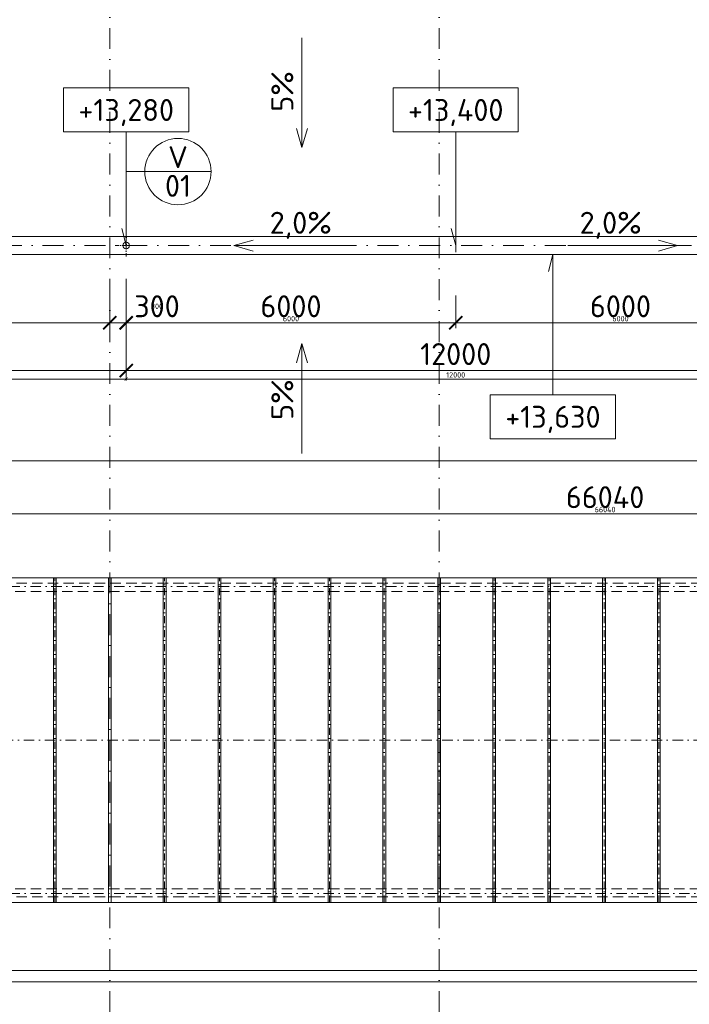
# Model space of a CAD drawing. Header units: millimetres. Extents: x -916886 to 3713765, y -2985421 to 1675785.
# Tile 145 of 256: x 100910 to 113103, y 181491 to 199411. Entities that reach past the tile are written whole.
import ezdxf
from ezdxf.enums import TextEntityAlignment as Align

# ---------------------------------------------------------------- set-up
doc = ezdxf.new("R2010")
doc.units = ezdxf.units.MM
for name, pattern in [('CENTERX2', [101.6, 63.5, -12.7, 12.7, -12.7]), ('DASHDOT', [25.4, 12.7, -6.35, 0, -6.35]), ('ČÁRKOVANÁ', [19.05, 12.7, -6.35])]:
    doc.linetypes.add(name, pattern=pattern)
doc.layers.get('Defpoints').update_dxf_attribs({"color": 8})
for name, color, linetype, lineweight in [('A99_N_kce-pohl', 1, 'Continuous', 9), ('A99_N_koty-200', 5, 'Continuous', 5), ('A99_N_koty-200 @ 200', 5, 'Continuous', 5), ('A99_N_koty-200 @ 50 (2)', 5, 'Continuous', 5), ('A99_N_koty-vysk', 160, 'Continuous', 9), ('A99_N_znaceni 200', 5, 'Continuous', 5), ('A99_S_osy', 1, 'CENTERX2', 5)]:
    doc.layers.add(name, color=color, linetype=linetype, lineweight=lineweight)
doc.styles.add('A99_kota', font='isocpeur.ttf', dxfattribs={"height": 2})
doc.styles.add('A99_popis', font='isocpeur.ttf')
doc.styles.add('ad_popis 100', font='isocpeur.ttf', dxfattribs={"height": 200})
doc.dimstyles.new('A99_kota_200 new', dxfattribs={"dimscale": 200, "dimtxt": 2, "dimasz": 1.2, "dimexe": 0.5, "dimexo": 1.5, "dimgap": 0.5, "dimtad": 1, "dimdec": 0, "dimzin": 3, "dimdsep": 46, "dimtxsty": 'A99_kota', "dimblk": 'ARCHTICK', "dimcen": 2.5, "dimazin": 2, "dimtfac": 0.75, "dimtdec": 0, "dimtix": 1, "dimtmove": 2, "dimatfit": 0, "dimfxl": 0, "dimtolj": 1, "dimtzin": 0, "dimlwd": 5, "dimlwe": 5, "dimarcsym": 0})

# ---------------------------------------------------------------- blocks, each defined once
blk = doc.blocks.new('_ArchTick')
at = {"color": 0, "linetype": 'ByBlock', "const_width": 0.15}
blk.add_lwpolyline([(-0.5, -0.5), (0.5, 0.5)], dxfattribs=at)
blk = doc.blocks.new('*D3002')
at = {"layer": 'A99_N_koty-200', "color": 0, "linetype": 'Continuous', "lineweight": 5, "transparency": 16777216}
for p, q in [((11930, 190580), (11930, 191480)), ((144620, 190580), (144620, 191480)), ((11930, 191380), (144620, 191380))]:
    blk.add_line(p, q, dxfattribs=at)
at = {"layer": 'Defpoints', "color": 0, "linetype": 'Continuous', "lineweight": 0, "transparency": 16777216}
for p in [(144620, 191380), (11930, 189255), (144620, 189255)]:
    blk.add_point(p, dxfattribs=at)
at = {"layer": 'A99_N_koty-200', "color": 0, "linetype": 'Continuous', "lineweight": 5, "transparency": 16777216, "xscale": 240, "yscale": 240, "zscale": 240, "rotation": 180}
blk.add_blockref('_ArchTick', (11930, 191380), dxfattribs=at)
at = {"layer": 'A99_N_koty-200', "color": 0, "linetype": 'Continuous', "lineweight": 5, "transparency": 16777216, "xscale": 240, "yscale": 240, "zscale": 240}
blk.add_blockref('_ArchTick', (144620, 191380), dxfattribs=at)
at = {"layer": 'A99_N_koty-200', "color": 0, "linetype": 'Continuous', "transparency": 16777216, "insert": (77075, 191680), "char_height": 400, "attachment_point": 5, "style": 'A99_kota'}
blk.add_mtext('\\A1;132690', dxfattribs=at)
blk = doc.blocks.new('*D3003')
at = {"layer": 'A99_N_koty-200', "color": 0, "linetype": 'Continuous', "lineweight": 5, "transparency": 16777216}
for p, q in [((11930, 191180), (11930, 191405)), ((144620, 191180), (144620, 191405)), ((11930, 191380), (144620, 191380))]:
    blk.add_line(p, q, dxfattribs=at)
at = {"layer": 'Defpoints', "color": 0, "linetype": 'Continuous', "lineweight": 0, "transparency": 16777216}
for p in [(144620, 191380), (11930, 189255), (144620, 189255)]:
    blk.add_point(p, dxfattribs=at)
at = {"layer": 'A99_N_koty-200', "color": 0, "linetype": 'Continuous', "lineweight": 5, "transparency": 16777216, "xscale": 60, "yscale": 60, "zscale": 60, "rotation": 180}
blk.add_blockref('_ArchTick', (11930, 191380), dxfattribs=at)
at = {"layer": 'A99_N_koty-200', "color": 0, "linetype": 'Continuous', "lineweight": 5, "transparency": 16777216, "xscale": 60, "yscale": 60, "zscale": 60}
blk.add_blockref('_ArchTick', (144620, 191380), dxfattribs=at)
at = {"layer": 'A99_N_koty-200', "color": 0, "linetype": 'Continuous', "transparency": 16777216, "insert": (78275, 191455), "char_height": 100, "attachment_point": 5, "style": 'A99_kota'}
blk.add_mtext('\\A1;132690', dxfattribs=at)
blk = doc.blocks.new('*D3113')
at = {"layer": 'A99_N_koty-200', "color": 0, "linetype": 'Continuous', "lineweight": 5, "transparency": 16777216}
for p, q in [((5860, 182105), (5860, 182205)), ((5860, 182105), (150690, 182105)), ((150690, 182105), (150690, 182205))]:
    blk.add_line(p, q, dxfattribs=at)
at = {"layer": 'Defpoints', "color": 0, "linetype": 'Continuous', "lineweight": 0, "transparency": 16777216}
for p in [(150690, 182105), (150690, 182095), (5860, 181900)]:
    blk.add_point(p, dxfattribs=at)
at = {"layer": 'A99_N_koty-200', "color": 0, "linetype": 'Continuous', "lineweight": 5, "transparency": 16777216, "xscale": 240, "yscale": 240, "zscale": 240, "rotation": 180}
blk.add_blockref('_ArchTick', (5860, 182105), dxfattribs=at)
at = {"layer": 'A99_N_koty-200', "color": 0, "linetype": 'Continuous', "lineweight": 5, "transparency": 16777216, "xscale": 240, "yscale": 240, "zscale": 240}
blk.add_blockref('_ArchTick', (150690, 182105), dxfattribs=at)
at = {"layer": 'A99_N_koty-200', "color": 0, "linetype": 'Continuous', "transparency": 16777216, "insert": (76950, 182405), "char_height": 400, "attachment_point": 5, "style": 'A99_kota'}
blk.add_mtext('\\A1;144830', dxfattribs=at)
blk = doc.blocks.new('*D3114')
at = {"layer": 'A99_N_koty-200', "color": 0, "linetype": 'Continuous', "lineweight": 5, "transparency": 16777216}
for p, q in [((5860, 181900), (5860, 181925)), ((5860, 181900), (150690, 181900)), ((150690, 182020), (150690, 181875))]:
    blk.add_line(p, q, dxfattribs=at)
at = {"layer": 'Defpoints', "color": 0, "linetype": 'Continuous', "lineweight": 0, "transparency": 16777216}
for p in [(150690, 182095), (5860, 181900), (150690, 181900)]:
    blk.add_point(p, dxfattribs=at)
at = {"layer": 'A99_N_koty-200', "color": 0, "linetype": 'Continuous', "lineweight": 5, "transparency": 16777216, "xscale": 60, "yscale": 60, "zscale": 60, "rotation": 180}
blk.add_blockref('_ArchTick', (5860, 181900), dxfattribs=at)
at = {"layer": 'A99_N_koty-200', "color": 0, "linetype": 'Continuous', "lineweight": 5, "transparency": 16777216, "xscale": 60, "yscale": 60, "zscale": 60}
blk.add_blockref('_ArchTick', (150690, 181900), dxfattribs=at)
at = {"layer": 'A99_N_koty-200', "color": 0, "linetype": 'Continuous', "transparency": 16777216, "insert": (78275, 181975), "char_height": 100, "attachment_point": 5, "style": 'A99_kota'}
blk.add_mtext('\\A1;144830', dxfattribs=at)
blk = doc.blocks.new('*U62')
at = {"color": 0, "linetype": 'ByBlock'}
for p, q in [((5.7, -4), (5.7, -14.35)), ((5.7, -14.35), (5.286, -12.805))]:
    blk.add_line(p, q, dxfattribs=at)
blk.add_lwpolyline([(0, -4), (11.4, -4), (11.4, 0), (0, 0)], close=True, dxfattribs=at)
at = {"color": 0, "linetype": 'ByBlock', "style": 'A99_kota'}
for tag, p in [('VYSKA', (5.7, -2.241)), ('VYSKA_POPIS1', (5.7, -6.041)), ('VYSKA_POPIS2', (5.9, -9.541)), ('VYSKA_POPIS3', (5.9, -13.041))]:
    blk.add_attdef(tag, text='', height=2, dxfattribs=at).set_placement(p, align=Align.MIDDLE)
blk = doc.blocks.new('*D3612')
at = {"layer": 'A99_N_koty-200', "color": 0, "linetype": 'Continuous', "lineweight": 5, "transparency": 16777216}
for p, q in [((102550, 194695), (102550, 193795)), ((102850, 194695), (102850, 193795)), ((102550, 193895), (102310, 193895)), ((102550, 193895), (102850, 193895)), ((102850, 193895), (103090, 193895))]:
    blk.add_line(p, q, dxfattribs=at)
at = {"layer": 'Defpoints', "color": 0, "linetype": 'Continuous', "lineweight": 0, "transparency": 16777216}
for p in [(102550, 195180), (102850, 195300), (102850, 193895)]:
    blk.add_point(p, dxfattribs=at)
at = {"layer": 'A99_N_koty-200', "color": 0, "linetype": 'Continuous', "lineweight": 5, "transparency": 16777216, "xscale": 240, "yscale": 240, "zscale": 240}
blk.add_blockref('_ArchTick', (102550, 193895), dxfattribs=at)
at = {"layer": 'A99_N_koty-200', "color": 0, "linetype": 'Continuous', "lineweight": 5, "transparency": 16777216, "xscale": 240, "yscale": 240, "zscale": 240, "rotation": 180}
blk.add_blockref('_ArchTick', (102850, 193895), dxfattribs=at)
at = {"layer": 'A99_N_koty-200', "color": 0, "linetype": 'Continuous', "transparency": 16777216, "insert": (103410, 194195), "char_height": 400, "attachment_point": 5, "style": 'A99_kota'}
blk.add_mtext('\\A1;300', dxfattribs=at)
blk = doc.blocks.new('*D3613')
at = {"layer": 'A99_N_koty-200', "color": 0, "linetype": 'Continuous', "lineweight": 5, "transparency": 16777216}
for p, q in [((102550, 194095), (102550, 193870)), ((102850, 194095), (102850, 193870)), ((102550, 193895), (102490, 193895)), ((102550, 193895), (102850, 193895)), ((102850, 193895), (102910, 193895))]:
    blk.add_line(p, q, dxfattribs=at)
at = {"layer": 'Defpoints', "color": 0, "linetype": 'Continuous', "lineweight": 0, "transparency": 16777216}
for p in [(102550, 195180), (102850, 195300), (102850, 193895)]:
    blk.add_point(p, dxfattribs=at)
at = {"layer": 'A99_N_koty-200', "color": 0, "linetype": 'Continuous', "lineweight": 5, "transparency": 16777216, "xscale": 60, "yscale": 60, "zscale": 60}
blk.add_blockref('_ArchTick', (102550, 193895), dxfattribs=at)
at = {"layer": 'A99_N_koty-200', "color": 0, "linetype": 'Continuous', "lineweight": 5, "transparency": 16777216, "xscale": 60, "yscale": 60, "zscale": 60, "rotation": 180}
blk.add_blockref('_ArchTick', (102850, 193895), dxfattribs=at)
at = {"layer": 'A99_N_koty-200', "color": 0, "linetype": 'Continuous', "transparency": 16777216, "insert": (103410, 194195), "char_height": 100, "attachment_point": 5, "style": 'A99_kota'}
blk.add_mtext('\\A1;300', dxfattribs=at)
blk = doc.blocks.new('*D3615')
at = {"layer": 'A99_N_koty-200', "color": 0, "linetype": 'Continuous', "lineweight": 5, "transparency": 16777216}
for p, q in [((102850, 193825), (102850, 192925)), ((114850, 193825), (114850, 192925)), ((102850, 193025), (114850, 193025))]:
    blk.add_line(p, q, dxfattribs=at)
at = {"layer": 'Defpoints', "color": 0, "linetype": 'Continuous', "lineweight": 0, "transparency": 16777216}
for p in [(102850, 195300), (114850, 195300), (114850, 193025)]:
    blk.add_point(p, dxfattribs=at)
at = {"layer": 'A99_N_koty-200', "color": 0, "linetype": 'Continuous', "lineweight": 5, "transparency": 16777216, "xscale": 240, "yscale": 240, "zscale": 240, "rotation": 180}
blk.add_blockref('_ArchTick', (102850, 193025), dxfattribs=at)
at = {"layer": 'A99_N_koty-200', "color": 0, "linetype": 'Continuous', "lineweight": 5, "transparency": 16777216, "xscale": 240, "yscale": 240, "zscale": 240}
blk.add_blockref('_ArchTick', (114850, 193025), dxfattribs=at)
at = {"layer": 'A99_N_koty-200', "color": 0, "linetype": 'Continuous', "transparency": 16777216, "insert": (108850, 193325), "char_height": 400, "attachment_point": 5, "style": 'A99_kota'}
blk.add_mtext('\\A1;12000', dxfattribs=at)
blk = doc.blocks.new('*D3616')
at = {"layer": 'A99_N_koty-200', "color": 0, "linetype": 'Continuous', "lineweight": 5, "transparency": 16777216}
for p, q in [((102850, 193070), (102850, 192845)), ((114850, 193070), (114850, 192845)), ((102850, 192870), (114850, 192870))]:
    blk.add_line(p, q, dxfattribs=at)
at = {"layer": 'Defpoints', "color": 0, "linetype": 'Continuous', "lineweight": 0, "transparency": 16777216}
for p in [(102850, 195300), (114850, 195300), (114850, 192870)]:
    blk.add_point(p, dxfattribs=at)
at = {"layer": 'A99_N_koty-200', "color": 0, "linetype": 'Continuous', "lineweight": 5, "transparency": 16777216, "xscale": 60, "yscale": 60, "zscale": 60, "rotation": 180}
blk.add_blockref('_ArchTick', (102850, 192870), dxfattribs=at)
at = {"layer": 'A99_N_koty-200', "color": 0, "linetype": 'Continuous', "lineweight": 5, "transparency": 16777216, "xscale": 60, "yscale": 60, "zscale": 60}
blk.add_blockref('_ArchTick', (114850, 192870), dxfattribs=at)
at = {"layer": 'A99_N_koty-200', "color": 0, "linetype": 'Continuous', "transparency": 16777216, "insert": (108850, 192945), "char_height": 100, "attachment_point": 5, "style": 'A99_kota'}
blk.add_mtext('\\A1;12000', dxfattribs=at)
blk = doc.blocks.new('*D3618')
at = {"layer": 'A99_N_koty-200', "color": 0, "linetype": 'Continuous', "lineweight": 5, "transparency": 16777216}
for p, q in [((102850, 194390), (102850, 193795)), ((108850, 194390), (108850, 193795)), ((102850, 193895), (108850, 193895))]:
    blk.add_line(p, q, dxfattribs=at)
at = {"layer": 'Defpoints', "color": 0, "linetype": 'Continuous', "lineweight": 0, "transparency": 16777216}
for p in [(102850, 194690), (108850, 194690), (108850, 193895)]:
    blk.add_point(p, dxfattribs=at)
at = {"layer": 'A99_N_koty-200', "color": 0, "linetype": 'Continuous', "lineweight": 5, "transparency": 16777216, "xscale": 240, "yscale": 240, "zscale": 240, "rotation": 180}
blk.add_blockref('_ArchTick', (102850, 193895), dxfattribs=at)
at = {"layer": 'A99_N_koty-200', "color": 0, "linetype": 'Continuous', "lineweight": 5, "transparency": 16777216, "xscale": 240, "yscale": 240, "zscale": 240}
blk.add_blockref('_ArchTick', (108850, 193895), dxfattribs=at)
at = {"layer": 'A99_N_koty-200', "color": 0, "linetype": 'Continuous', "transparency": 16777216, "insert": (105850, 194195), "char_height": 400, "attachment_point": 5, "style": 'A99_kota'}
blk.add_mtext('\\A1;6000', dxfattribs=at)
blk = doc.blocks.new('*D3619')
at = {"layer": 'A99_N_koty-200', "color": 0, "linetype": 'Continuous', "lineweight": 5, "transparency": 16777216}
for p, q in [((102850, 194095), (102850, 193870)), ((108850, 194095), (108850, 193870)), ((102850, 193895), (108850, 193895))]:
    blk.add_line(p, q, dxfattribs=at)
at = {"layer": 'Defpoints', "color": 0, "linetype": 'Continuous', "lineweight": 0, "transparency": 16777216}
for p in [(102850, 194690), (108850, 194690), (108850, 193895)]:
    blk.add_point(p, dxfattribs=at)
at = {"layer": 'A99_N_koty-200', "color": 0, "linetype": 'Continuous', "lineweight": 5, "transparency": 16777216, "xscale": 60, "yscale": 60, "zscale": 60, "rotation": 180}
blk.add_blockref('_ArchTick', (102850, 193895), dxfattribs=at)
at = {"layer": 'A99_N_koty-200', "color": 0, "linetype": 'Continuous', "lineweight": 5, "transparency": 16777216, "xscale": 60, "yscale": 60, "zscale": 60}
blk.add_blockref('_ArchTick', (108850, 193895), dxfattribs=at)
at = {"layer": 'A99_N_koty-200', "color": 0, "linetype": 'Continuous', "transparency": 16777216, "insert": (105850, 193970), "char_height": 100, "attachment_point": 5, "style": 'A99_kota'}
blk.add_mtext('\\A1;6000', dxfattribs=at)
blk = doc.blocks.new('*D3621')
at = {"layer": 'A99_N_koty-200', "color": 0, "linetype": 'Continuous', "lineweight": 5, "transparency": 16777216}
for p, q in [((108850, 194390), (108850, 193795)), ((114850, 194390), (114850, 193795)), ((114850, 193895), (108850, 193895))]:
    blk.add_line(p, q, dxfattribs=at)
at = {"layer": 'Defpoints', "color": 0, "linetype": 'Continuous', "lineweight": 0, "transparency": 16777216}
for p in [(108850, 194690), (114850, 194690), (108850, 193895)]:
    blk.add_point(p, dxfattribs=at)
at = {"layer": 'A99_N_koty-200', "color": 0, "linetype": 'Continuous', "lineweight": 5, "transparency": 16777216, "xscale": 240, "yscale": 240, "zscale": 240, "rotation": 180}
blk.add_blockref('_ArchTick', (108850, 193895), dxfattribs=at)
at = {"layer": 'A99_N_koty-200', "color": 0, "linetype": 'Continuous', "lineweight": 5, "transparency": 16777216, "xscale": 240, "yscale": 240, "zscale": 240}
blk.add_blockref('_ArchTick', (114850, 193895), dxfattribs=at)
at = {"layer": 'A99_N_koty-200', "color": 0, "linetype": 'Continuous', "transparency": 16777216, "insert": (111850, 194195), "char_height": 400, "attachment_point": 5, "style": 'A99_kota'}
blk.add_mtext('\\A1;6000', dxfattribs=at)
blk = doc.blocks.new('*D3622')
at = {"layer": 'A99_N_koty-200', "color": 0, "linetype": 'Continuous', "lineweight": 5, "transparency": 16777216}
for p, q in [((108850, 194095), (108850, 193870)), ((114850, 194095), (114850, 193870)), ((114850, 193895), (108850, 193895))]:
    blk.add_line(p, q, dxfattribs=at)
at = {"layer": 'Defpoints', "color": 0, "linetype": 'Continuous', "lineweight": 0, "transparency": 16777216}
for p in [(108850, 194690), (114850, 194690), (108850, 193895)]:
    blk.add_point(p, dxfattribs=at)
at = {"layer": 'A99_N_koty-200', "color": 0, "linetype": 'Continuous', "lineweight": 5, "transparency": 16777216, "xscale": 60, "yscale": 60, "zscale": 60, "rotation": 180}
blk.add_blockref('_ArchTick', (108850, 193895), dxfattribs=at)
at = {"layer": 'A99_N_koty-200', "color": 0, "linetype": 'Continuous', "lineweight": 5, "transparency": 16777216, "xscale": 60, "yscale": 60, "zscale": 60}
blk.add_blockref('_ArchTick', (114850, 193895), dxfattribs=at)
at = {"layer": 'A99_N_koty-200', "color": 0, "linetype": 'Continuous', "transparency": 16777216, "insert": (111850, 193970), "char_height": 100, "attachment_point": 5, "style": 'A99_kota'}
blk.add_mtext('\\A1;6000', dxfattribs=at)
blk = doc.blocks.new('*D3657')
at = {"layer": 'A99_N_koty-200', "color": 0, "linetype": 'Continuous', "lineweight": 5, "transparency": 16777216}
for p, q in [((90850, 193825), (90850, 192925)), ((102850, 193825), (102850, 192925)), ((90850, 193025), (102850, 193025))]:
    blk.add_line(p, q, dxfattribs=at)
at = {"layer": 'Defpoints', "color": 0, "linetype": 'Continuous', "lineweight": 0, "transparency": 16777216}
for p in [(90850, 195300), (102850, 195300), (102850, 193025)]:
    blk.add_point(p, dxfattribs=at)
at = {"layer": 'A99_N_koty-200', "color": 0, "linetype": 'Continuous', "lineweight": 5, "transparency": 16777216, "xscale": 240, "yscale": 240, "zscale": 240, "rotation": 180}
blk.add_blockref('_ArchTick', (90850, 193025), dxfattribs=at)
at = {"layer": 'A99_N_koty-200', "color": 0, "linetype": 'Continuous', "lineweight": 5, "transparency": 16777216, "xscale": 240, "yscale": 240, "zscale": 240}
blk.add_blockref('_ArchTick', (102850, 193025), dxfattribs=at)
at = {"layer": 'A99_N_koty-200', "color": 0, "linetype": 'Continuous', "transparency": 16777216, "insert": (96850, 193325), "char_height": 400, "attachment_point": 5, "style": 'A99_kota'}
blk.add_mtext('\\A1;12000', dxfattribs=at)
blk = doc.blocks.new('*D3658')
at = {"layer": 'A99_N_koty-200', "color": 0, "linetype": 'Continuous', "lineweight": 5, "transparency": 16777216}
for p, q in [((90850, 193070), (90850, 192845)), ((102850, 193070), (102850, 192845)), ((90850, 192870), (102850, 192870))]:
    blk.add_line(p, q, dxfattribs=at)
at = {"layer": 'Defpoints', "color": 0, "linetype": 'Continuous', "lineweight": 0, "transparency": 16777216}
for p in [(90850, 195300), (102850, 195300), (102850, 192870)]:
    blk.add_point(p, dxfattribs=at)
at = {"layer": 'A99_N_koty-200', "color": 0, "linetype": 'Continuous', "lineweight": 5, "transparency": 16777216, "xscale": 60, "yscale": 60, "zscale": 60, "rotation": 180}
blk.add_blockref('_ArchTick', (90850, 192870), dxfattribs=at)
at = {"layer": 'A99_N_koty-200', "color": 0, "linetype": 'Continuous', "lineweight": 5, "transparency": 16777216, "xscale": 60, "yscale": 60, "zscale": 60}
blk.add_blockref('_ArchTick', (102850, 192870), dxfattribs=at)
at = {"layer": 'A99_N_koty-200', "color": 0, "linetype": 'Continuous', "transparency": 16777216, "insert": (96850, 192945), "char_height": 100, "attachment_point": 5, "style": 'A99_kota'}
blk.add_mtext('\\A1;12000', dxfattribs=at)
blk = doc.blocks.new('*D3663')
at = {"layer": 'A99_N_koty-200', "color": 0, "linetype": 'Continuous', "lineweight": 5, "transparency": 16777216}
for p, q in [((96850, 194390), (96850, 193795)), ((102850, 194390), (102850, 193795)), ((102850, 193895), (96850, 193895))]:
    blk.add_line(p, q, dxfattribs=at)
at = {"layer": 'Defpoints', "color": 0, "linetype": 'Continuous', "lineweight": 0, "transparency": 16777216}
for p in [(96850, 194690), (102850, 194690), (96850, 193895)]:
    blk.add_point(p, dxfattribs=at)
at = {"layer": 'A99_N_koty-200', "color": 0, "linetype": 'Continuous', "lineweight": 5, "transparency": 16777216, "xscale": 240, "yscale": 240, "zscale": 240, "rotation": 180}
blk.add_blockref('_ArchTick', (96850, 193895), dxfattribs=at)
at = {"layer": 'A99_N_koty-200', "color": 0, "linetype": 'Continuous', "lineweight": 5, "transparency": 16777216, "xscale": 240, "yscale": 240, "zscale": 240}
blk.add_blockref('_ArchTick', (102850, 193895), dxfattribs=at)
at = {"layer": 'A99_N_koty-200', "color": 0, "linetype": 'Continuous', "transparency": 16777216, "insert": (99850, 194195), "char_height": 400, "attachment_point": 5, "style": 'A99_kota'}
blk.add_mtext('\\A1;6000', dxfattribs=at)
blk = doc.blocks.new('*D3664')
at = {"layer": 'A99_N_koty-200', "color": 0, "linetype": 'Continuous', "lineweight": 5, "transparency": 16777216}
for p, q in [((96850, 194095), (96850, 193870)), ((102850, 194095), (102850, 193870)), ((102850, 193895), (96850, 193895))]:
    blk.add_line(p, q, dxfattribs=at)
at = {"layer": 'Defpoints', "color": 0, "linetype": 'Continuous', "lineweight": 0, "transparency": 16777216}
for p in [(96850, 194690), (102850, 194690), (96850, 193895)]:
    blk.add_point(p, dxfattribs=at)
at = {"layer": 'A99_N_koty-200', "color": 0, "linetype": 'Continuous', "lineweight": 5, "transparency": 16777216, "xscale": 60, "yscale": 60, "zscale": 60, "rotation": 180}
blk.add_blockref('_ArchTick', (96850, 193895), dxfattribs=at)
at = {"layer": 'A99_N_koty-200', "color": 0, "linetype": 'Continuous', "lineweight": 5, "transparency": 16777216, "xscale": 60, "yscale": 60, "zscale": 60}
blk.add_blockref('_ArchTick', (102850, 193895), dxfattribs=at)
at = {"layer": 'A99_N_koty-200', "color": 0, "linetype": 'Continuous', "transparency": 16777216, "insert": (99850, 193970), "char_height": 100, "attachment_point": 5, "style": 'A99_kota'}
blk.add_mtext('\\A1;6000', dxfattribs=at)
blk = doc.blocks.new('*D4116')
at = {"layer": 'A99_N_koty-200', "color": 0, "linetype": 'Continuous', "lineweight": 5, "transparency": 16777216}
for p, q in [((78550, 189620.5), (78550, 190520.5)), ((144590, 189620.5), (144590, 190520.5)), ((144590, 190420.5), (78550, 190420.5))]:
    blk.add_line(p, q, dxfattribs=at)
at = {"layer": 'Defpoints', "color": 0, "linetype": 'Continuous', "lineweight": 0, "transparency": 16777216}
for p in [(78550, 190420.5), (78550, 189245.5), (144590, 189245.5)]:
    blk.add_point(p, dxfattribs=at)
at = {"layer": 'A99_N_koty-200', "color": 0, "linetype": 'Continuous', "lineweight": 5, "transparency": 16777216, "xscale": 240, "yscale": 240, "zscale": 240, "rotation": 180}
blk.add_blockref('_ArchTick', (78550, 190420.5), dxfattribs=at)
at = {"layer": 'A99_N_koty-200', "color": 0, "linetype": 'Continuous', "lineweight": 5, "transparency": 16777216, "xscale": 240, "yscale": 240, "zscale": 240}
blk.add_blockref('_ArchTick', (144590, 190420.5), dxfattribs=at)
at = {"layer": 'A99_N_koty-200', "color": 0, "linetype": 'Continuous', "transparency": 16777216, "insert": (111570, 190720.5), "char_height": 400, "attachment_point": 5, "style": 'A99_kota'}
blk.add_mtext('\\A1;66040', dxfattribs=at)
blk = doc.blocks.new('*D4117')
at = {"layer": 'A99_N_koty-200', "color": 0, "linetype": 'Continuous', "lineweight": 5, "transparency": 16777216}
for p, q in [((78550, 190220.5), (78550, 190445.5)), ((144590, 190420.5), (78550, 190420.5)), ((144590, 190220.5), (144590, 190445.5))]:
    blk.add_line(p, q, dxfattribs=at)
at = {"layer": 'Defpoints', "color": 0, "linetype": 'Continuous', "lineweight": 0, "transparency": 16777216}
for p in [(78550, 190420.5), (78550, 189245.5), (144590, 189245.5)]:
    blk.add_point(p, dxfattribs=at)
at = {"layer": 'A99_N_koty-200', "color": 0, "linetype": 'Continuous', "lineweight": 5, "transparency": 16777216, "xscale": 60, "yscale": 60, "zscale": 60, "rotation": 180}
blk.add_blockref('_ArchTick', (78550, 190420.5), dxfattribs=at)
at = {"layer": 'A99_N_koty-200', "color": 0, "linetype": 'Continuous', "lineweight": 5, "transparency": 16777216, "xscale": 60, "yscale": 60, "zscale": 60}
blk.add_blockref('_ArchTick', (144590, 190420.5), dxfattribs=at)
at = {"layer": 'A99_N_koty-200', "color": 0, "linetype": 'Continuous', "transparency": 16777216, "insert": (111570, 190495.5), "char_height": 100, "attachment_point": 5, "style": 'A99_kota'}
blk.add_mtext('\\A1;66040', dxfattribs=at)
blk = doc.blocks.new('*U20')
at = {"color": 0, "linetype": 'ByBlock'}
blk.add_line((-3.02, 0), (3.02, 0), dxfattribs=at)
blk.add_circle((0, 0), 3.02, dxfattribs=at)
at = {"color": 0, "linetype": 'ByBlock', "style": 'A99_popis'}
for tag, p in [('KATEGORIE', (0, 1.31)), ('PRVEK', (0, -1.298))]:
    blk.add_attdef(tag, text='', height=2, dxfattribs=at).set_placement(p, align=Align.MIDDLE_CENTER)
blk = doc.blocks.new('*U124')
at = {"color": 0, "linetype": 'ByBlock'}
for p, q in [((5.7, 12.75), (5.286, 11.205)), ((5.7, 0), (5.7, 12.75))]:
    blk.add_line(p, q, dxfattribs=at)
blk.add_lwpolyline([(0, -4), (11.4, -4), (11.4, 0), (0, 0)], close=True, dxfattribs=at)
at = {"color": 0, "linetype": 'ByBlock', "style": 'A99_kota'}
for tag, p in [('VYSKA', (5.7, -2.241)), ('VYSKA_POPIS1', (5.7, -6.041)), ('VYSKA_POPIS2', (5.9, -9.541)), ('VYSKA_POPIS3', (5.9, -13.041))]:
    blk.add_attdef(tag, text='', height=2, dxfattribs=at).set_placement(p, align=Align.MIDDLE)
blk = doc.blocks.new('*U4723')
at = {"layer": 'A99_N_koty-200 @ 200', "linetype": 'Continuous'}
dim = blk.add_linear_dim(base=(144620, 191380), p1=(11930, 189255), p2=(144620, 189255), dimstyle='A99_kota_200 new', override={"dimscale": 200, "dimtix": 1, "dimtofl": 1, "dimtmove": 2, "dimatfit": 0}, dxfattribs=at)
dim.commit()
dim.dimension.update_dxf_attribs({"geometry": '*D3002', "text_midpoint": (77075, 191680), "dimtype": 128})
at = {"layer": 'A99_N_koty-200 @ 50 (2)', "linetype": 'Continuous'}
dim = blk.add_linear_dim(base=(144620, 191380), p1=(11930, 189255), p2=(144620, 189255), dimstyle='A99_kota_200 new', override={"dimscale": 50, "dimtix": 1, "dimtofl": 1, "dimtmove": 2, "dimatfit": 0}, dxfattribs=at)
dim.commit()
dim.dimension.update_dxf_attribs({"geometry": '*D3003', "text_midpoint": (78275, 191455)})
blk = doc.blocks.new('*U4760')
at = {"layer": 'A99_N_koty-200 @ 200', "linetype": 'Continuous'}
dim = blk.add_linear_dim(base=(150690, 182105), p1=(5860, 181900), p2=(150690, 182095), dimstyle='A99_kota_200 new', override={"dimscale": 200, "dimtix": 1, "dimtofl": 1, "dimtmove": 2, "dimatfit": 0}, dxfattribs=at)
dim.commit()
dim.dimension.update_dxf_attribs({"geometry": '*D3113', "text_midpoint": (76950, 182405), "dimtype": 128})
at = {"layer": 'A99_N_koty-200 @ 50 (2)', "linetype": 'Continuous'}
dim = blk.add_linear_dim(base=(150690, 181900), p1=(5860, 181900), p2=(150690, 182095), dimstyle='A99_kota_200 new', override={"dimscale": 50, "dimtix": 1, "dimtofl": 1, "dimtmove": 2, "dimatfit": 0}, dxfattribs=at)
dim.commit()
dim.dimension.update_dxf_attribs({"geometry": '*D3114', "text_midpoint": (78275, 181975)})
blk = doc.blocks.new('*U4888')
at = {"layer": 'A99_N_koty-200 @ 200', "linetype": 'Continuous'}
dim = blk.add_linear_dim(base=(102850, 193895), p1=(102550, 195180), p2=(102850, 195300), dimstyle='A99_kota_200 new', override={"dimscale": 200, "dimtix": 1, "dimtofl": 1, "dimtmove": 2, "dimatfit": 0}, dxfattribs=at)
dim.commit()
dim.dimension.update_dxf_attribs({"geometry": '*D3612', "text_midpoint": (103410, 194195), "dimtype": 128})
at = {"layer": 'A99_N_koty-200 @ 50 (2)', "linetype": 'Continuous'}
dim = blk.add_linear_dim(base=(102850, 193895), p1=(102550, 195180), p2=(102850, 195300), dimstyle='A99_kota_200 new', override={"dimscale": 50, "dimtix": 1, "dimtofl": 1, "dimtmove": 2, "dimatfit": 0}, dxfattribs=at)
dim.commit()
dim.dimension.update_dxf_attribs({"geometry": '*D3613', "text_midpoint": (103410, 194195), "dimtype": 128})
blk = doc.blocks.new('*U4889')
at = {"layer": 'A99_N_koty-200 @ 200', "linetype": 'Continuous'}
dim = blk.add_linear_dim(base=(114850, 193025), p1=(102850, 195300), p2=(114850, 195300), dimstyle='A99_kota_200 new', override={"dimscale": 200, "dimtix": 1, "dimtofl": 1, "dimtmove": 2, "dimatfit": 0}, dxfattribs=at)
dim.commit()
dim.dimension.update_dxf_attribs({"geometry": '*D3615', "text_midpoint": (108850, 193325)})
at = {"layer": 'A99_N_koty-200 @ 50 (2)', "linetype": 'Continuous'}
dim = blk.add_linear_dim(base=(114850, 192870), p1=(102850, 195300), p2=(114850, 195300), dimstyle='A99_kota_200 new', override={"dimscale": 50, "dimtix": 1, "dimtofl": 1, "dimtmove": 2, "dimatfit": 0}, dxfattribs=at)
dim.commit()
dim.dimension.update_dxf_attribs({"geometry": '*D3616', "text_midpoint": (108850, 192945)})
blk = doc.blocks.new('*U4890')
at = {"layer": 'A99_N_koty-200 @ 200', "linetype": 'Continuous'}
dim = blk.add_linear_dim(base=(108850, 193895), p1=(102850, 194690), p2=(108850, 194690), dimstyle='A99_kota_200 new', override={"dimscale": 200, "dimtix": 1, "dimtofl": 1, "dimtmove": 2, "dimatfit": 0}, dxfattribs=at)
dim.commit()
dim.dimension.update_dxf_attribs({"geometry": '*D3618', "text_midpoint": (105850, 194195)})
at = {"layer": 'A99_N_koty-200 @ 50 (2)', "linetype": 'Continuous'}
dim = blk.add_linear_dim(base=(108850, 193895), p1=(102850, 194690), p2=(108850, 194690), dimstyle='A99_kota_200 new', override={"dimscale": 50, "dimtix": 1, "dimtofl": 1, "dimtmove": 2, "dimatfit": 0}, dxfattribs=at)
dim.commit()
dim.dimension.update_dxf_attribs({"geometry": '*D3619', "text_midpoint": (105850, 193970)})
blk = doc.blocks.new('*U4891')
at = {"layer": 'A99_N_koty-200 @ 200', "linetype": 'Continuous'}
dim = blk.add_linear_dim(base=(108850, 193895), p1=(114850, 194690), p2=(108850, 194690), angle=180, dimstyle='A99_kota_200 new', override={"dimscale": 200, "dimtix": 1, "dimtofl": 1, "dimtmove": 2, "dimatfit": 0}, dxfattribs=at)
dim.commit()
dim.dimension.update_dxf_attribs({"geometry": '*D3621', "text_midpoint": (111850, 194195)})
at = {"layer": 'A99_N_koty-200 @ 50 (2)', "linetype": 'Continuous'}
dim = blk.add_linear_dim(base=(108850, 193895), p1=(114850, 194690), p2=(108850, 194690), angle=180, dimstyle='A99_kota_200 new', override={"dimscale": 50, "dimtix": 1, "dimtofl": 1, "dimtmove": 2, "dimatfit": 0}, dxfattribs=at)
dim.commit()
dim.dimension.update_dxf_attribs({"geometry": '*D3622', "text_midpoint": (111850, 193970)})
blk = doc.blocks.new('*U4903')
at = {"layer": 'A99_N_koty-200 @ 200', "linetype": 'Continuous'}
dim = blk.add_linear_dim(base=(102850, 193025), p1=(90850, 195300), p2=(102850, 195300), dimstyle='A99_kota_200 new', override={"dimscale": 200, "dimtix": 1, "dimtofl": 1, "dimtmove": 2, "dimatfit": 0}, dxfattribs=at)
dim.commit()
dim.dimension.update_dxf_attribs({"geometry": '*D3657', "text_midpoint": (96850, 193325)})
at = {"layer": 'A99_N_koty-200 @ 50 (2)', "linetype": 'Continuous'}
dim = blk.add_linear_dim(base=(102850, 192870), p1=(90850, 195300), p2=(102850, 195300), dimstyle='A99_kota_200 new', override={"dimscale": 50, "dimtix": 1, "dimtofl": 1, "dimtmove": 2, "dimatfit": 0}, dxfattribs=at)
dim.commit()
dim.dimension.update_dxf_attribs({"geometry": '*D3658', "text_midpoint": (96850, 192945)})
blk = doc.blocks.new('*U4905')
at = {"layer": 'A99_N_koty-200 @ 200', "linetype": 'Continuous'}
dim = blk.add_linear_dim(base=(96850, 193895), p1=(102850, 194690), p2=(96850, 194690), angle=180, dimstyle='A99_kota_200 new', override={"dimscale": 200, "dimtix": 1, "dimtofl": 1, "dimtmove": 2, "dimatfit": 0}, dxfattribs=at)
dim.commit()
dim.dimension.update_dxf_attribs({"geometry": '*D3663', "text_midpoint": (99850, 194195)})
at = {"layer": 'A99_N_koty-200 @ 50 (2)', "linetype": 'Continuous'}
dim = blk.add_linear_dim(base=(96850, 193895), p1=(102850, 194690), p2=(96850, 194690), angle=180, dimstyle='A99_kota_200 new', override={"dimscale": 50, "dimtix": 1, "dimtofl": 1, "dimtmove": 2, "dimatfit": 0}, dxfattribs=at)
dim.commit()
dim.dimension.update_dxf_attribs({"geometry": '*D3664', "text_midpoint": (99850, 193970)})
blk = doc.blocks.new('*U5079')
at = {"layer": 'A99_N_koty-200 @ 200', "linetype": 'Continuous'}
dim = blk.add_linear_dim(base=(78550, 190420.5), p1=(144590, 189245.5), p2=(78550, 189245.5), angle=180, dimstyle='A99_kota_200 new', override={"dimscale": 200, "dimtix": 1, "dimtofl": 1, "dimtmove": 2, "dimatfit": 0}, dxfattribs=at)
dim.commit()
dim.dimension.update_dxf_attribs({"geometry": '*D4116', "text_midpoint": (111570, 190720.5)})
at = {"layer": 'A99_N_koty-200 @ 50 (2)', "linetype": 'Continuous'}
dim = blk.add_linear_dim(base=(78550, 190420.5), p1=(144590, 189245.5), p2=(78550, 189245.5), angle=180, dimstyle='A99_kota_200 new', override={"dimscale": 50, "dimtix": 1, "dimtofl": 1, "dimtmove": 2, "dimatfit": 0}, dxfattribs=at)
dim.commit()
dim.dimension.update_dxf_attribs({"geometry": '*D4117', "text_midpoint": (111570, 190495.5)})

msp = doc.modelspace()

# ---------------------------------------------------------------- linework, layer by layer
at = {"layer": 'A99_N_kce-pohl', "linetype": 'Continuous', "lineweight": 9}
for p, q in [((101525, 183345), (101525, 189255)), ((101575, 183345), (101575, 189255)), ((102525, 183345), (102525, 189255)), ((102575, 183345), (102575, 189255)), ((103525, 183345), (103525, 189255)), ((103575, 183345), (103575, 189255)), ((104525, 183345), (104525, 189255)), ((104575, 183345), (104575, 189255)), ((105525, 183345), (105525, 189255)), ((105575, 183345), (105575, 189255)), ((106525, 183345), (106525, 189255)), ((106575, 183345), (106575, 189255)), ((107525, 183345), (107525, 189255)), ((107575, 183345), (107575, 189255)), ((108525, 183345), (108525, 189255)), ((108575, 183345), (108575, 189255)), ((109525, 183345), (109525, 189255)), ((109575, 183345), (109575, 189255)), ((110525, 183345), (110525, 189255)), ((110575, 183345), (110575, 189255)), ((111525, 183345), (111525, 189255)), ((111575, 183345), (111575, 189255)), ((112525, 183345), (112525, 189255)), ((112575, 183345), (112575, 189255))]:
    msp.add_line(p, q, dxfattribs=at)
at = {"layer": 'A99_N_kce-pohl', "color": 1, "linetype": 'Continuous', "ltscale": 25}
msp.add_lwpolyline([(150690, 195135), (150690, 195465), (6000, 195465), (6000, 195135)], close=True, dxfattribs=at)
at = {"layer": 'A99_N_kce-pohl', "linetype": 'DASHDOT', "lineweight": 5, "ltscale": 5}
for points in [[(102850, 195100), (102850, 195500)], [(102650, 195300), (103050, 195300)]]:
    msp.add_lwpolyline(points, dxfattribs=at)
at = {"layer": 'A99_N_kce-pohl', "linetype": 'Continuous', "lineweight": 5}
msp.add_lwpolyline([(108850, 195180), (108850, 195420)], dxfattribs=at)
at = {"layer": 'A99_N_kce-pohl', "linetype": 'Continuous', "lineweight": 9}
msp.add_lwpolyline([(11930, 189255), (144620, 189255), (144620, 183345), (11930, 183345)], close=True, dxfattribs=at)
at = {"layer": 'A99_N_kce-pohl', "linetype": 'ČÁRKOVANÁ', "lineweight": 9, "ltscale": 15}
for points in [[(144760, 189155), (11790, 189155)], [(144450, 189005.3), (12100, 189005.3)], [(144450, 183594.7), (12100, 183594.7)], [(144760, 183445), (11790, 183445)]]:
    msp.add_lwpolyline(points, dxfattribs=at)
at = {"layer": 'A99_N_kce-pohl', "linetype": 'Continuous', "lineweight": 9}
for points in [[(101525, 186675), (101525, 186495)], [(101575, 186675), (101575, 186495)], [(102525, 186675), (102525, 186495)], [(102575, 186675), (102575, 186495)], [(103525, 186675), (103525, 186495)], [(103575, 186675), (103575, 186495)], [(104525, 186675), (104525, 186495)], [(104575, 186675), (104575, 186495)], [(105525, 186675), (105525, 186495)], [(105575, 186675), (105575, 186495)], [(106525, 186675), (106525, 186495)], [(106575, 186675), (106575, 186495)], [(107525, 186675), (107525, 186495)], [(107575, 186675), (107575, 186495)], [(108525, 186675), (108525, 186495)], [(108575, 186675), (108575, 186495)], [(109525, 186675), (109525, 186495)], [(109575, 186675), (109575, 186495)], [(110525, 186675), (110525, 186495)], [(110575, 186675), (110575, 186495)], [(111525, 186675), (111525, 186495)], [(111575, 186675), (111575, 186495)], [(112525, 186675), (112525, 186495)], [(112575, 186675), (112575, 186495)]]:
    msp.add_lwpolyline(points, dxfattribs=at)
at = {"layer": 'A99_N_kce-pohl', "linetype": 'Continuous'}
msp.add_circle((102850, 195300), 60, dxfattribs=at)
at = {"layer": 'A99_N_koty-vysk'}
for points in [[(106050, 197082), (106050, 199082)], [(106050, 197082), (105950, 197432)], [(106050, 197082), (106150, 197432)], [(104810, 195300), (105160, 195400)], [(112890, 195300), (112540, 195400)], [(104810, 195300), (106810, 195300)], [(104810, 195300), (105160, 195200)], [(112890, 195300), (110890, 195300)], [(112890, 195300), (112540, 195200)], [(106050, 193518), (105950, 193168)], [(106050, 193518), (106050, 191518)], [(106050, 193518), (106150, 193168)]]:
    msp.add_lwpolyline(points, dxfattribs=at)
at = {"layer": 'A99_N_znaceni 200'}
msp.add_lwpolyline([(103188.5, 196646.5), (102850, 196646.5)], dxfattribs=at)
at = {"layer": 'A99_S_osy', "linetype": 'DASHDOT', "lineweight": 5, "ltscale": 10}
for p, q in [((101550, 183345), (101550, 189255)), ((103550, 183345), (103550, 189255)), ((104550, 183345), (104550, 189255)), ((105550, 183345), (105550, 189255)), ((106550, 183345), (106550, 189255)), ((107550, 183345), (107550, 189255)), ((108550, 183345), (108550, 189255)), ((109550, 183345), (109550, 189255)), ((110550, 183345), (110550, 189255)), ((111550, 183345), (111550, 189255)), ((112550, 183345), (112550, 189255))]:
    msp.add_line(p, q, dxfattribs=at)
at = {"layer": 'A99_S_osy', "linetype": 'DASHDOT', "lineweight": 5, "ltscale": 30}
for points in [[(102550, 264800), (102550, 146890)], [(108550, 264800), (108550, 176462.5)], [(176395, 195300), (4375, 195300)]]:
    msp.add_lwpolyline(points, dxfattribs=at)
at = {"layer": 'A99_S_osy', "linetype": 'DASHDOT', "lineweight": 5, "ltscale": 15}
for points in [[(144740, 189095), (11865, 189095)], [(144620, 186300), (11930, 186300)], [(144740, 183505), (11865, 183505)]]:
    msp.add_lwpolyline(points, dxfattribs=at)

# ---------------------------------------------------------------- block references
at = {"layer": 'A99_N_koty-200', "color": 4, "linetype": 'Continuous', "lineweight": 0}
for name in ['*U4903', '*U4888', '*U4889', '*U4905', '*U4890', '*U4891', '*U4723', '*U5079', '*U4760']:
    msp.add_blockref(name, (0, 0), dxfattribs=at)
at = {"layer": 'A99_N_koty-vysk', "xscale": 200, "yscale": 200, "zscale": 200}
for name, p, values in [('*U62', (101710, 198170), {'VYSKA': '+13,280'}), ('*U62', (107710, 198170), {'VYSKA': '+13,400'}), ('*U124', (109480, 192585), {'VYSKA': '+13,630'})]:
    msp.add_blockref(name, p, dxfattribs=at).add_auto_attribs(values)
at = {"layer": 'A99_N_znaceni 200', "xscale": 200, "yscale": 200, "zscale": 200}
msp.add_blockref('*U20', (103792.5, 196646.5), dxfattribs=at).add_auto_attribs({'KATEGORIE': 'V', 'PRVEK': '01'})

# ---------------------------------------------------------------- texts
at = {"layer": 'A99_N_koty-vysk', "char_height": 400, "rotation": 90, "style": 'ad_popis 100'}
for insert, attachment_point in [((105492.7, 197735), 1), ((105492.7, 192865), 3)]:
    msp.add_mtext_dynamic_manual_height_columns('5%', width=140, gutter_width=2000, heights=[0], dxfattribs=dict(at, insert=insert, attachment_point=attachment_point))
at = {"layer": 'A99_N_koty-vysk', "char_height": 400, "style": 'ad_popis 100'}
for insert, attachment_point in [((105463, 195915), 1), ((112237, 195915), 3)]:
    msp.add_mtext_dynamic_manual_height_columns('2,0%', width=673.852, gutter_width=2000, heights=[0], dxfattribs=dict(at, insert=insert, attachment_point=attachment_point))

doc.saveas('drawing.dxf')
